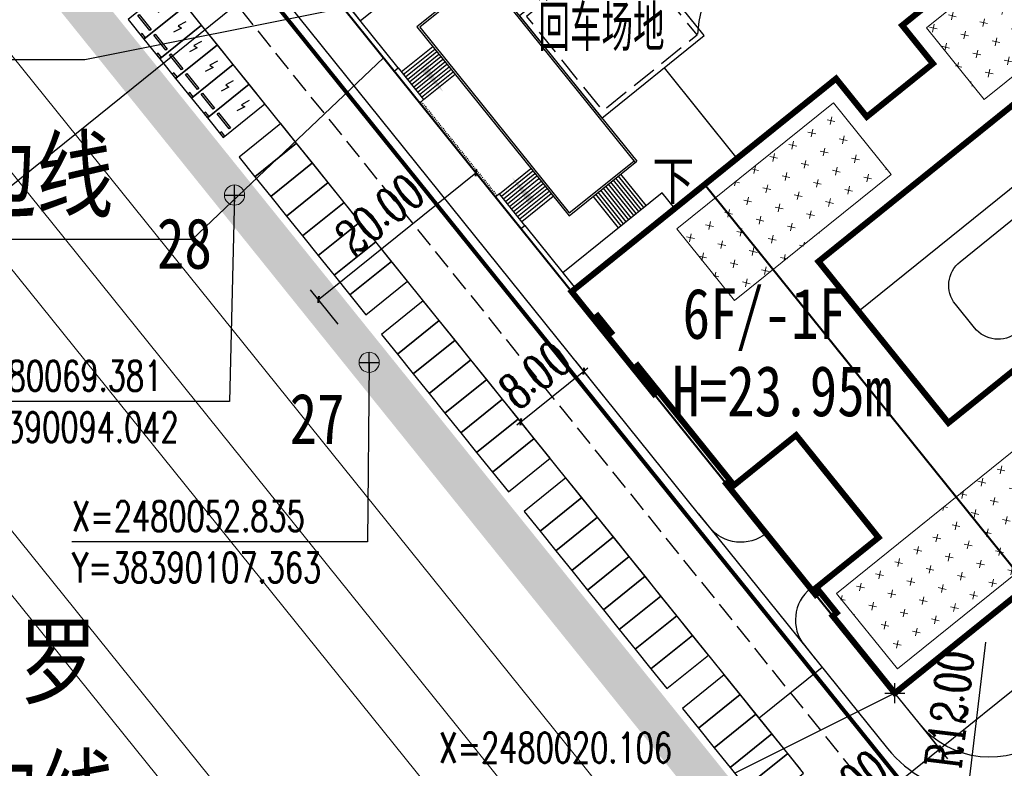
# Model space of a CAD drawing. Extents: x 38389316 to 38391210, y 2479116 to 2480544.
# Tile 30 of 68: x 38390073 to 38390170, y 2480013 to 2480087. Entities that reach past the tile are written whole.
import ezdxf
from ezdxf.enums import TextEntityAlignment as Align

# ---------------------------------------------------------------- set-up
doc = ezdxf.new("R2010")
doc.units = 0
doc.header["$LTSCALE"] = 2
for name, pattern in [('0', [0]), ('CENTER2', [1.125, 0.75, -0.125, 0.125, -0.125]), ('DASH', [0.35, 0.25, -0.1]), ('X2', [10, 8, -2])]:
    doc.linetypes.add(name, pattern=pattern)
doc.layers.get('0').update_dxf_attribs({"linetype": 'CONTINUOUS', "lineweight": 9})
doc.layers.get('Defpoints').update_dxf_attribs({"linetype": 'CONTINUOUS', "lineweight": 9})
for name, color, linetype in [('00-道路', 130, 'CONTINUOUS'), ('DIM_COOR', 3, 'CONTINUOUS'), ('DIM_SYMB', 3, 'CONTINUOUS'), ('DL_道路红线', 7, 'CONTINUOUS'), ('hongxian', 1, 'CONTINUOUS'), ('PUB_TEXT', 7, 'CONTINUOUS'), ('u-road', 4, 'CONTINUOUS'), ('U_室外车位', 3, 'CONTINUOUS'), ('围墙', 7, 'CENTER2'), ('建筑', 31, 'CONTINUOUS'), ('建筑占地', 3, 'CONTINUOUS'), ('建筑轮廓', 2, 'CONTINUOUS'), ('文字', 7, 'CONTINUOUS'), ('校内道路中线', 1, 'CONTINUOUS'), ('道路', 33, 'CONTINUOUS')]:
    doc.layers.add(name, color=color, linetype=linetype)
for name, color, linetype, lineweight in [('尺寸标注', 7, 'CONTINUOUS', 9), ('屋顶绿化线', 126, 'CONTINUOUS', 9), ('建筑控制线', 6, '0', 9), ('规划坐标', 7, 'CONTINUOUS', 9), ('路边线', 5, 'CONTINUOUS', 9)]:
    doc.layers.add(name, color=color, linetype=linetype, lineweight=lineweight)
doc.styles.add('_TCH_DIM', font='SIMPLEX', dxfattribs={"bigfont": 'GBCBIG'})
doc.styles.add('_TCH_LABEL_T3', font='COMPLEX', dxfattribs={"width": 0.7058823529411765, "bigfont": 'GBCBIG'})
doc.styles.add('中等线体', font='txt', dxfattribs={"width": 0.8})
doc.styles.add('宋体', font='txt', dxfattribs={"width": 0.8, "height": 8})
doc.dimstyles.new('_TCH_ARCH_M_M&&1', dxfattribs={"dimtxt": 1.275, "dimasz": 0.5, "dimexe": 1.25, "dimexo": 1.5, "dimgap": 0.6125, "dimtad": 1, "dimzin": 1, "dimdsep": 46, "dimtxsty": '_TCH_LABEL_T3', "dimblk": 'ARCHTICK', "dimcen": 0.09, "dimclrt": 7, "dimazin": 2, "dimtfac": 1, "dimtix": 1, "dimtmove": 2, "dimatfit": 3, "dimfxl": 1, "dimtolj": 1, "dimtzin": 0, "dimarcsym": 0})

# ---------------------------------------------------------------- blocks, each defined once
blk = doc.blocks.new('_ArchTick')
at = {"color": 0, "linetype": 'ByBlock', "const_width": 0.4}
blk.add_lwpolyline([(-0.5, -0.5), (0.5, 0.5)], dxfattribs=at)
blk = doc.blocks.new('*D80')
at = {"layer": 'Defpoints', "color": 0}
for p in [(38390100.47094945, 2480093.28848929), (38390103.38838848, 2480089.664653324), (38390009.91538738, 2480014.412411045)]:
    blk.add_point(p, dxfattribs=at)
at = {"layer": '尺寸标注', "color": 0, "lineweight": -2}
for p, q in [((38390102.44773878, 2480090.833061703), (38390099.6870747, 2480094.262162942)), ((38390006.99794833, 2480018.036247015), (38390100.47094945, 2480093.28848929)), ((38390008.97473767, 2480015.580819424), (38390006.21407358, 2480019.009920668))]:
    blk.add_line(p, q, dxfattribs=at)
at = {"layer": '尺寸标注', "color": 0, "lineweight": -2, "xscale": 0.5, "yscale": 0.5, "zscale": 0.5}
for p, rotation in [((38390100.47094945, 2480093.28848929), 38.83647369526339), ((38390006.99794833, 2480018.036247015), 218.8364736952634)]:
    blk.add_blockref('_ArchTick', p, dxfattribs=dict(at, rotation=rotation))
at = {"layer": '尺寸标注', "color": 7, "insert": (38390052.00992444, 2480057.804450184), "char_height": 3.5, "attachment_point": 5, "rotation": 38.836473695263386, "style": '_TCH_LABEL_T3'}
blk.add_mtext('\\A1;120.00', dxfattribs=at)
blk = doc.blocks.new('*D92')
at = {"layer": 'Defpoints', "color": 0}
for p in [(38390219.45838268, 2480066.045431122), (38390222.7231592, 2480061.990155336), (38390160.57059, 2480018.636699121)]:
    blk.add_point(p, dxfattribs=at)
at = {"layer": '尺寸标注', "color": 0, "lineweight": -2}
for p, q in [((38390220.39903213, 2480064.877022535), (38390223.50703374, 2480061.016481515)), ((38390163.83536652, 2480014.581423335), (38390222.7231592, 2480061.990155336)), ((38390161.51123945, 2480017.468290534), (38390164.61924107, 2480013.607749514))]:
    blk.add_line(p, q, dxfattribs=at)
at = {"layer": '尺寸标注', "color": 0, "lineweight": -2, "xscale": 0.5, "yscale": 0.5, "zscale": 0.5}
for p, rotation in [((38390222.7231592, 2480061.990155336), 38.83646117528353), ((38390163.83536652, 2480014.581423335), 218.8364611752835)]:
    blk.add_blockref('_ArchTick', p, dxfattribs=dict(at, rotation=rotation))
at = {"layer": '尺寸标注', "color": 7, "insert": (38390194.74233776, 2480043.337093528), "char_height": 3.5, "attachment_point": 5, "rotation": 38.836461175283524, "style": '_TCH_LABEL_T3'}
blk.add_mtext('\\A1;75.60', dxfattribs=at)
blk = doc.blocks.new('*D93')
at = {"layer": 'Defpoints', "color": 0}
for p in [(38390161.51108006, 2480017.468487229), (38390163.8353665, 2480014.581423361), (38390145.93229635, 2480004.926486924)]:
    blk.add_point(p, dxfattribs=at)
at = {"layer": '尺寸标注', "color": 0, "lineweight": -2}
for p, q in [((38390162.45172976, 2480016.30007885), (38390164.61924126, 2480013.607749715)), ((38390148.2565828, 2480002.039423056), (38390163.8353665, 2480014.581423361)), ((38390146.87294605, 2480003.758078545), (38390149.04045755, 2480001.065749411))]:
    blk.add_line(p, q, dxfattribs=at)
at = {"layer": '尺寸标注', "color": 0, "lineweight": -2, "xscale": 0.5, "yscale": 0.5, "zscale": 0.5}
for p, rotation in [((38390163.8353665, 2480014.581423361), 38.83647376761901), ((38390148.2565828, 2480002.039423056), 218.836473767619)]:
    blk.add_blockref('_ArchTick', p, dxfattribs=dict(at, rotation=rotation))
at = {"layer": '尺寸标注', "color": 7, "insert": (38390154.32145022, 2480010.452505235), "char_height": 3.5, "attachment_point": 5, "rotation": 38.83647376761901, "style": '_TCH_LABEL_T3'}
blk.add_mtext('\\A1;20.00', dxfattribs=at)
blk = doc.blocks.new('uasiuikahnba')
at = {"layer": '建筑轮廓', "const_width": 0.5999999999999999, "flags": 128}
for points in [[(7.409602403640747e-06, 51.00000278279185), (33.6000073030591, 51.00000278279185), (33.60000742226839, 46.15000272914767), (42.00000730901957, 46.15000270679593), (42.00000742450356, 51.00000273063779), (75.6000074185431, 51.00000268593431), (75.60000724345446, 47.50000278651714), (75.10000730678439, 47.50000278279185), (75.1000073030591, 45.40000276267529), (75.60000731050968, 45.40000276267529), (75.60000729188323, 41.20000274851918), (75.10000727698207, 41.20000267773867), (75.10000727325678, 26.60000271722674), (75.60000729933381, 26.60000271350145), (75.60000729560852, 26.00000271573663), (67.2000292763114, 26.00000270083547), (67.2000292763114, 13.00000271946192), (75.60000737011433, 13.00000271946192), (75.60000737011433, 12.50000271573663), (75.10000738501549, 12.50000270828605), (75.10000737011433, 9.800002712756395), (75.60000729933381, 9.800002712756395), (75.60000735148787, 2.738088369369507e-06), (42.00000730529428, 2.712011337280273e-06)], [(7.301568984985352e-06, 51.00000281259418), (33.60000729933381, 51.00000281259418), (33.60000729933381, 46.1500027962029), (42.00000730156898, 46.1500027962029), (42.00000730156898, 51.00000281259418), (75.60000730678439, 51.00000285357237), (75.60000731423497, 38.00000279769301), (75.10000729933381, 38.00000280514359), (75.10000731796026, 26.60000281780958), (75.60000731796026, 26.60000281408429), (75.60000731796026, 26.00000279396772), (67.20002919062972, 26.00000280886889), (67.20002919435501, 13.00000282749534), (75.60000730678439, 13.00000283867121), (75.60000730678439, 12.50000279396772), (75.10000724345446, 12.50000281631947), (75.10000724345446, 9.800002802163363), (75.6000073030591, 9.800002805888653), (75.60000730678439, 2.790242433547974e-06), (42.00000730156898, 2.793967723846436e-06)], [(75.6000074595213, 26.00000271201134), (75.60000746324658, 13.00000283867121)]]:
    blk.add_lwpolyline(points, dxfattribs=at)
blk.add_lwpolyline([(46.27000755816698, 17.50000410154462), (46.27000764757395, 13.00000409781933), (20.900007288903, 13.00000267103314), (20.90001071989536, 38.00000365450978), (54.70000720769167, 38.00000424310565), (54.70000720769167, 17.50000423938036), (54.70000720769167, 17.50000423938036), (54.70000720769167, 17.50000423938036)], close=True, dxfattribs=at)
blk = doc.blocks.new('*D198')
at = {"layer": 'Defpoints', "color": 0}
for p in [(38390128.60579689, 2480051.96247723), (38390131.50183966, 2480048.365220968), (38390125.27036136, 2480043.3484453)]:
    blk.add_point(p, dxfattribs=at)
at = {"layer": '尺寸标注', "color": 0, "lineweight": -2}
for p, q in [((38390130.56118952, 2480049.533628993), (38390127.82192177, 2480052.936150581)), ((38390122.37431859, 2480046.945701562), (38390128.60579689, 2480051.96247723)), ((38390128.60579689, 2480051.96247723), (38390128.99526623, 2480052.276027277)), ((38390124.32971122, 2480044.516853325), (38390121.59044348, 2480047.919374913)), ((38390122.37431859, 2480046.945701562), (38390121.98484925, 2480046.632151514))]:
    blk.add_line(p, q, dxfattribs=at)
at = {"layer": '尺寸标注', "color": 0, "lineweight": -2, "xscale": 0.5, "yscale": 0.5, "zscale": 0.5}
for p, rotation in [((38390128.60579689, 2480051.96247723), 218.8364953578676), ((38390122.37431859, 2480046.945701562), 38.83649535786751)]:
    blk.add_blockref('_ArchTick', p, dxfattribs=dict(at, rotation=rotation))
at = {"layer": '尺寸标注', "color": 7, "insert": (38390123.76553248, 2480051.596170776), "char_height": 3.5, "attachment_point": 5, "rotation": 38.83649535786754, "style": '_TCH_LABEL_T3'}
blk.add_mtext('\\A1;8.00', dxfattribs=at)
blk = doc.blocks.new('*D215')
at = {"layer": 'Defpoints', "color": 0}
for p in [(38390117.93753003, 2480071.591099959), (38390120.8335728, 2480067.993843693), (38390105.25562495, 2480055.452506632)]:
    blk.add_point(p, dxfattribs=at)
at = {"layer": '尺寸标注', "color": 0, "lineweight": -2}
for p, q in [((38390119.89292266, 2480069.162251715), (38390117.1536549, 2480072.56477331)), ((38390102.35958218, 2480059.049762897), (38390117.93753003, 2480071.591099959)), ((38390104.31497481, 2480056.620914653), (38390101.57570706, 2480060.023436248))]:
    blk.add_line(p, q, dxfattribs=at)
at = {"layer": '尺寸标注', "color": 0, "lineweight": -2, "xscale": 0.5, "yscale": 0.5, "zscale": 0.5}
for p, rotation in [((38390117.93753003, 2480071.591099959), 38.83649536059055), ((38390102.35958218, 2480059.049762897), 218.8364953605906)]:
    blk.add_blockref('_ArchTick', p, dxfattribs=dict(at, rotation=rotation))
at = {"layer": '尺寸标注', "color": 7, "insert": (38390108.42403085, 2480067.462512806), "char_height": 3.5, "attachment_point": 5, "rotation": 38.83649536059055, "style": '_TCH_LABEL_T3'}
blk.add_mtext('\\A1;20.00', dxfattribs=at)
blk = doc.blocks.new('A$C53DE62AB')
at = {"layer": '道路'}
for p, q in [((7579.996341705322, 33000.00163269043), (7579.996337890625, 29000.19058227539)), ((7899.996334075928, 33000.00162506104), (7899.996337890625, 29000.19044113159)), ((8219.996334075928, 33000.00163269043), (8219.996334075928, 29000.19030380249)), ((8539.996337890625, 33000.00162506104), (8539.996341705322, 29000.19016265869)), ((8859.996337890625, 33000.00163269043), (8859.996334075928, 29000.1900177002)), ((9179.996337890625, 33000.00163269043), (9179.996334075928, 29000.18988037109)), ((9499.996334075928, 33000.00162506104), (9499.996334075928, 29000.18973922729)), ((9819.996334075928, 33000.00162887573), (9819.996334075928, 29000.1895980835)), ((10139.99634170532, 33000.00162124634), (10139.99634170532, 29000.1894569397)), ((10459.99633407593, 33000.00162887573), (10459.99633407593, 29000.1893157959)), ((10779.99633407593, 33000.00163269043), (10779.99633789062, 29000.1891784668)), ((11099.99633407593, 33000.00162887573), (11099.99633407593, 29000.1890296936)), ((499.9985542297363, 26500.00163269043), (4500.018997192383, 26500.00163269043)), ((499.9985580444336, 26180.00163269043), (4500.01900100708, 26180.00162887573)), ((499.9985504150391, 25860.00163269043), (4500.018997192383, 25860.00163650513)), ((499.9985580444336, 25540.00163650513), (4500.01900100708, 25540.00163269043)), ((499.9985580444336, 25220.00162506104), (4500.01900100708, 25220.00162506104)), ((499.9985504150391, 24900.00162506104), (4500.019004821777, 24900.00162887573)), ((499.9985542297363, 24580.00162887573), (4500.019008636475, 24580.00162506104)), ((499.9985504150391, 24260.00162887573), (4500.019004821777, 24260.00163269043)), ((499.9985580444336, 23940.00163650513), (4500.01900100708, 23940.00163650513)), ((499.9985580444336, 23620.00163269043), (4500.01900100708, 23620.00163269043)), ((499.9985542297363, 23300.00163650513), (4500.019008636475, 23300.00163269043)), ((499.9985504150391, 22980.00162506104), (4500.019004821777, 22980.00162506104)), ((499.9985580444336, 11020.00164031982), (4500.019035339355, 11020.00163650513)), ((499.9985580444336, 10700.00164031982), (4500.019039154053, 10700.00163269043)), ((499.9985504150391, 10380.00162506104), (4500.01904296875, 10380.00163269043)), ((499.9985580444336, 10060.00163650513), (4500.01904296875, 10060.00163269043)), ((499.9985618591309, 9740.001636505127), (4500.019039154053, 9740.00163269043)), ((499.9985542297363, 9420.001636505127), (4500.019046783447, 9420.001636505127)), ((499.9985580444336, 9100.001636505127), (4500.019046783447, 9100.00163269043)), ((499.9985618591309, 8780.001636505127), (4500.01904296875, 8780.00163269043)), ((499.9985466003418, 7820.001628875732), (4500.019046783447, 7820.00163269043)), ((499.9985580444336, 8460.001640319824), (4500.019050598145, 8460.001636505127)), ((499.9985542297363, 8140.00163269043), (4500.019046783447, 8140.00163269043)), ((499.9985542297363, 7500.00163269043), (4500.019050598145, 7500.001636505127)), ((7579.996341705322, 1000.001636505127), (7579.996337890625, 5000.001625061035)), ((7899.996337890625, 1000.001644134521), (7899.996337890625, 5000.001487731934)), ((8219.996337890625, 1000.00163269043), (8219.996337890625, 5000.001342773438)), ((8539.996334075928, 1000.001636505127), (8539.996334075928, 5000.001205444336)), ((8859.996337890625, 1000.00163269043), (8859.99633026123, 5000.001071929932)), ((9179.996334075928, 1000.00163269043), (9179.996334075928, 5000.000930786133)), ((9499.996334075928, 1000.001644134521), (9499.996341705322, 5000.000789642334)), ((9819.996334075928, 1000.001636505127), (9819.996334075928, 5000.000652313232)), ((10139.99633789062, 1000.001644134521), (10139.99633789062, 5000.000511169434)), ((10459.99633407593, 1000.001636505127), (10459.99633789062, 5000.000370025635)), ((10779.99633789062, 1000.001640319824), (10779.99633789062, 5000.000232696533)), ((11099.99634170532, 1000.001640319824), (11099.99633407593, 5000.000095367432))]:
    blk.add_line(p, q, dxfattribs=at)
for points in [[(499.9985580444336, 27000.00163269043), (500.0257797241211, 35000.00313568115), (-1.220832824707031, 34999.29241943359), (-0.001445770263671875, 27000.00163269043)], [(-0.001445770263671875, 27000.00163269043), (499.9985580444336, 27000.00163269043), (499.9985504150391, 22980.00162506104), (-0.001445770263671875, 22980.00162887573)], [(-0.00138092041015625, 7000.00159072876), (499.9986152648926, 7000.001609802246), (499.9985885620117, 11020.00159454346), (-0.00141143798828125, 11020.00159835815)], [(499.9986152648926, 7000.001609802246), (500.0258750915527, -999.9999084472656), (-1.220733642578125, -999.289192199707), (-0.00138092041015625, 7000.00159072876)]]:
    blk.add_lwpolyline(points, close=True, dxfattribs=at)
for points in [[(13098.77908706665, 33000.18815231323), (13098.77911376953, 35000.18831634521), (500.0255889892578, 35000.00313949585), (500.0189781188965, 33000.19371414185), (13098.77908706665, 33000.18815231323)], [(13098.77345657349, 29000.18815231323), (4500.018989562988, 29000.19194412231), (4500.019054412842, 5000.002964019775), (13099.25671768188, 4999.999229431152)], [(12900.05805969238, 28800.18823623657), (4700.018993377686, 28800.19185256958), (4700.019058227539, 5200.002876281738), (12899.26345443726, 5199.999317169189)], [(12900.06479644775, 29000.19488525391), (12899.25671768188, 5000.005958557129)], [(13100.06479263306, 29000.18814849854), (13099.25671768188, 4999.999229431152)], [(13099.25526428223, -1000.000938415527), (13099.25529098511, 999.9992294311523), (500.0190658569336, 1000.004707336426), (500.0258750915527, -999.9934577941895), (13099.25526428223, -1000.000938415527)]]:
    blk.add_lwpolyline(points, dxfattribs=at)
at = {"layer": '道路', "linetype": 'DASH', "ltscale": 1.5}
for points in [[(-0.001445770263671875, 22980.00162887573), (-0.00141143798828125, 11020.00159835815)], [(199.9985504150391, 22980.00162887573), (199.9985847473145, 11020.00160217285)]]:
    blk.add_lwpolyline(points, dxfattribs=at)
blk = doc.blocks.new('uiiatguaukjb')
at = {"layer": '路边线', "color": 33, "flags": 128}
blk.add_lwpolyline([(38390043.54222564, 2480118.557216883), (38390288.6048822, 2479814.156012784)], dxfattribs=at)
at = {"layer": '路边线', "color": 0, "flags": 128}
for points in [[(38390020.54914191, 2480100.069874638), (38390265.91437417, 2479795.299000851)], [(38390049.05162916, 2480100.097158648), (38390124.30463159, 2480006.625314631)], [(38390017.43402638, 2480097.561976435), (38390262.818184, 2479792.764915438)], [(38390044.37805801, 2480096.334482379), (38390119.63106044, 2480002.862638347)]]:
    blk.add_lwpolyline(points, dxfattribs=at)
blk = doc.blocks.new('*D258')
at = {"layer": 'Defpoints', "color": 0}
for p in [(38390168.00336881, 2480022.165783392), (38390166.59022659, 2480010.249281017)]:
    blk.add_point(p, dxfattribs=at)
at = {"layer": '尺寸标注', "color": 0, "lineweight": -2}
blk.add_line((38390168.35665436, 2480025.144908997), (38390166.59022659, 2480010.249281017), dxfattribs=at)
at = {"layer": '尺寸标注', "color": 0, "lineweight": -2, "xscale": 0.5, "yscale": 0.5, "zscale": 0.5, "rotation": 263.2370497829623}
blk.add_blockref('_ArchTick', (38390166.59022659, 2480010.249281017), dxfattribs=at)
at = {"layer": '尺寸标注', "color": 7, "insert": (38390164.80145627, 2480018.517461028), "char_height": 3.5, "attachment_point": 5, "rotation": 83.2370497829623, "style": '_TCH_LABEL_T3'}
blk.add_mtext('\\A1;R12.00', dxfattribs=at)
blk = doc.blocks.new('A$C378C381B')
at = {"layer": 'U_室外车位', "color": 143}
for p, q in [((2.499992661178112, 5.300010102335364, 2.806774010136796e-07), (-6.407499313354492e-07, 5.300011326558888, -1.147853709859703e-07)), ((-6.407499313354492e-07, 5.300011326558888, -1.147853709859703e-07), (1.452863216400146e-06, 1.154933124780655e-05, -2.669580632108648e-07)), ((2.49999475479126, 1.032697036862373e-05, 1.285047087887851e-07), (2.499992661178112, 5.300010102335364, 2.806774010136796e-07)), ((1.264402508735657, 4.283698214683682, 5.604466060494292e-08), (1.106551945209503, 3.451464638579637, 7.179981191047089e-09)), ((1.106551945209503, 3.451464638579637, 7.179981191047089e-09), (1.480961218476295, 3.563287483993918, 6.961676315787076e-08)), ((1.480961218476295, 3.563287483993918, 6.961676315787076e-08), (1.2959955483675, 2.708613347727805, 1.581855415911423e-08)), ((0.3000002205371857, 1.000011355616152, -1.907907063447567e-07), (0.3000001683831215, 1.160011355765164, -1.861968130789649e-07)), ((0.3000001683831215, 1.160011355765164, -1.861968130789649e-07), (2.199995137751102, 1.160010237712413, 1.143548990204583e-07)), ((2.199995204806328, 1.000010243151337, 1.097610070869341e-07), (0.3000002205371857, 1.000011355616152, -1.907907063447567e-07)), ((2.199995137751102, 1.160010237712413, 1.143548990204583e-07), (2.199995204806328, 1.000010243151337, 1.097610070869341e-07)), ((1.452863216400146e-06, 1.154933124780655e-05, -2.669580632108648e-07), (2.49999475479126, 1.032697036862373e-05, 1.285047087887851e-07)), ((2.499994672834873, 0.2125166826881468, 1.346061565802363e-07), (1.959996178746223, 0.2125170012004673, 4.918620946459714e-08)), ((1.959996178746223, 0.2125170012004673, 4.918620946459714e-08), (1.959996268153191, 1.040520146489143e-05, 4.308475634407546e-08)), ((1.959996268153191, 1.040520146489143e-05, 4.308475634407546e-08), (2.49999475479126, 1.008668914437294e-05, 1.285047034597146e-07)), ((2.49999475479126, 1.008668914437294e-05, 1.285047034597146e-07), (2.499994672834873, 0.2125166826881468, 1.346061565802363e-07))]:
    blk.add_line(p, q, dxfattribs=at)
blk = doc.blocks.new('A$C76C23CDA')
at = {"layer": '屋顶绿化线'}
h = blk.add_hatch(dxfattribs=at)
h.set_pattern_fill('CROSS', color=256, style=0)
h.set_pattern_definition([(218.8372845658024, (31458374325.48742, 22143120606.47964), (-2232.089878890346, 241.0130132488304), [793.75, -2381.25]), (128.8372845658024, (31458374265.23417, 22143120048.45717), (241.0130132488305, 2232.089878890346), [793.75, -2381.25])])
h.paths.add_polyline_path([(10300.00128555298, 38500.00007629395), (30200.00128555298, 38500.00006866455), (30200.00128936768, 47600.00140762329), (10300.00128936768, 47600.00141906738)])
h.paths.add_polyline_path([(42000.00129318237, 47600.0013999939), (71900.00129318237, 47600.00138092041), (71900.00128555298, 38500.00129318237), (42000.00128555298, 38500.00131225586)])
edge = h.paths.add_edge_path()
edge.add_line((30200.00126647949, 0.001354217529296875), (0.001199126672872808, 0.00137333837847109))
edge.add_line((0.001201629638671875, 0.001373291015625), (0.001207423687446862, 9600.00141614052))
edge.add_line((0.0012054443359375, 9600.001419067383), (30200.00127279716, 9600.001399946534))
edge.add_line((30200.00127410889, 9600.001399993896), (30200.00126831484, 0.001357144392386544))
h.paths.add_polyline_path([(71900.00120162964, 0.001331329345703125), (42000.00126266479, 0.00136566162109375), (42000.00138473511, 9600.000858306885), (55800.00126647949, 9600.000675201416), (55800.00126647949, 11200.00004959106), (71900.00120162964, 11200.00003814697)])
for points in [[(10300.00128555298, 38500.00007629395), (30200.00128555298, 38500.00006866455), (30200.00128936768, 47600.00140762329), (10300.00128936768, 47600.00141906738)], [(42000.00129318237, 47600.0013999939), (71900.00129318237, 47600.00138092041), (71900.00128555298, 38500.00129318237), (42000.00128555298, 38500.00131225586)], [(30200.00126647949, 0.001354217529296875), (0.001201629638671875, 0.001373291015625), (0.0012054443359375, 9600.001419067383), (30200.00127410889, 9600.001399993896)]]:
    blk.add_lwpolyline(points, close=True, dxfattribs=at)

msp = doc.modelspace()

# ---------------------------------------------------------------- linework, layer by layer
at = {"layer": 'DIM_COOR', "color": 3}
for p, q in [((38390104.83035231, 2480087.873288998), (38390079.21774511, 2480082.776581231)), ((38390079.21774511, 2480082.776581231), (38390049.95774511, 2480082.776581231)), ((38390094.04193885, 2480068.38103886), (38390094.04193862, 2480070.38103886)), ((38390093.04193874, 2480069.381038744), (38390095.04193874, 2480069.381038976)), ((38390094.04193874, 2480069.38103886), (38390093.55612889, 2480048.958946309)), ((38390107.36294077, 2480051.835040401), (38390107.36294054, 2480053.835040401)), ((38390106.36294066, 2480052.835040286), (38390108.36294066, 2480052.835040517)), ((38390107.36294066, 2480052.835040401), (38390107.21802695, 2480035.077048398)), ((38390093.55612889, 2480048.958946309), (38390063.85612889, 2480048.958942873)), ((38390107.21802695, 2480035.077048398), (38390077.95802695, 2480035.077045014)), ((38390159.38802346, 2480019.105600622), (38390159.38802346, 2480021.105600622)), ((38390159.38802346, 2480020.105600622), (38390143.56076327, 2480012.177762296)), ((38390158.38802346, 2480020.105600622), (38390160.38802346, 2480020.105600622))]:
    msp.add_line(p, q, dxfattribs=at)
at = {"layer": 'DIM_SYMB', "color": 3}
for points in [[(38390116.34190209, 2480092.008578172, 0, 0, 0), (38390109.28702576, 2480086.327484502, 0, 0, 0), (38390114.71765583, 2480079.577034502, 0, 0.8000000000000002, 0), (38390112.83718641, 2480081.914519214, 0, 0, 0)], [(38390134.23238476, 2480070.465102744, 0, 0, 0), (38390126.84391586, 2480064.516248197, 0, 0, 0), (38390121.52245558, 2480071.125967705, 0, 0.8000000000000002, 0), (38390123.40379319, 2480068.789181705, 0, 0, 0)]]:
    msp.add_lwpolyline(points, format="xyseb", dxfattribs=at)
at = {"layer": 'DIM_SYMB', "color": 0, "flags": 128}
msp.add_lwpolyline([(38390108.77839129, 2480082.967509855), (38390089.84492759, 2480064.984383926), (38390049.4344453, 2480064.984386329)], dxfattribs=at)
at = {"layer": 'DL_道路红线', "color": 192, "ltscale": 10, "const_width": 2, "flags": 128}
msp.add_lwpolyline([(38390535.71809786, 2479532.322219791, 0.05039616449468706), (38390380.84824352, 2479727.723447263), (38390330.42036171, 2479779.634821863, -0.02327325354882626), (38390295.89320376, 2479818.656459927), (38390076.90180441, 2480090.670494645, -0.0002298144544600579), (38390076.06064119, 2480091.716305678)], format="xyb", dxfattribs=at)
at = {"layer": 'hongxian', "linetype": 'CENTER2', "ltscale": 10, "const_width": 4, "flags": 128}
msp.add_lwpolyline([(38389966.08791236, 2480297.513024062), (38389982.19415643, 2480307.878955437), (38390039.80371582, 2480329.657501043), (38390097.30690628, 2480350.050039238), (38390150.37291648, 2480261.891045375), (38390169.45492014, 2480230.190047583), (38390225.75093096, 2480136.667054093), (38390227.5069313, 2480133.748054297), (38390226.01393188, 2480128.736054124), (38390226.93893299, 2480119.097054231), (38390228.38393404, 2480110.104054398), (38390230.94493503, 2480101.453054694), (38390234.61993564, 2480096.196055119), (38390238.65393594, 2480093.641055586), (38390242.01493606, 2480092.599055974), (38390245.37693617, 2480091.557056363), (38390249.47593626, 2480090.840056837), (38390253.78993635, 2480090.086057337), (38390269.49193937, 2480064.000059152), (38390280.51694148, 2480045.682060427), (38390276.00394174, 2480043.512059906), (38390221.51294477, 2480017.314053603), (38390188.02994663, 2480001.170049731), (38390166.80994782, 2479990.939047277), (38390162.40994806, 2479988.818046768), (38390159.8819482, 2479987.599046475), (38390107.36294066, 2480052.835040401), (38390094.04193874, 2480069.38103886), (38390061.046934, 2480110.365035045), (38389963.40091997, 2480231.654023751), (38389962.26091981, 2480233.069023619), (38389954.38891819, 2480247.060022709), (38389951.69091637, 2480262.793022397), (38389951.79091632, 2480263.303022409), (38389953.31391542, 2480271.057022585), (38389955.42191418, 2480281.786022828), (38389957.69691379, 2480285.140023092), (38389959.80291343, 2480288.246023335)], close=True, dxfattribs=at)
at = {"layer": 'u-road', "flags": 128}
for points in [[(38390133.73482706, 2480032.834483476), (38389977.89091136, 2480226.41279548)], [(38390150.04076181, 2480012.580402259), (38390133.73620741, 2480032.8327689)], [(38390152.19620536, 2480022.660351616), (38390145.96486428, 2480017.643742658)]]:
    msp.add_lwpolyline(points, dxfattribs=at)
for points in [[(38390139.96629843, 2480037.851278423), (38390066.59694833, 2480128.985413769, -0.4142137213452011), (38390068.41901646, 2480145.857883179), (38390095.25229847, 2480167.460527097)], [(38390139.96599255, 2480037.851625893), (38390158.65681262, 2480014.639702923, 0.4141974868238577), (38390175.52893629, 2480012.818814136), (38390180.97908916, 2480017.20692027)], [(38390146.65789078, 2480035.918048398), (38390146.65787303, 2480035.918034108, -0.4142135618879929), (38390141.03371698, 2480036.525379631), (38390139.96765224, 2480037.849564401)], [(38390151.0476, 2480030.46548451), (38390151.04758225, 2480030.465470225, 0.4142135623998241), (38390150.44023673, 2480024.841314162), (38390151.50630147, 2480023.517129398)]]:
    msp.add_lwpolyline(points, format="xyb", dxfattribs=at)
at = {"layer": 'U_室外车位'}
for points in [[(38390094.49013606, 2480073.129600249), (38390096.05789516, 2480071.182260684), (38390100.18625505, 2480074.505909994), (38390098.61849593, 2480076.453249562)], [(38390096.05789516, 2480071.182260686), (38390097.62565427, 2480069.234921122), (38390101.75401415, 2480072.558570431), (38390100.18625504, 2480074.505909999)], [(38390097.62565427, 2480069.234921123), (38390099.19341337, 2480067.287581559), (38390103.32177325, 2480070.611230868), (38390101.75401414, 2480072.558570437)], [(38390099.19341337, 2480067.287581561), (38390100.76117247, 2480065.340241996), (38390104.88953236, 2480068.663891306), (38390103.32177325, 2480070.611230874)], [(38390100.76117247, 2480065.340241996), (38390102.32893158, 2480063.392902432), (38390106.45729146, 2480066.716551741), (38390104.88953235, 2480068.663891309)], [(38390102.32893158, 2480063.392902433), (38390103.89669068, 2480061.445562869), (38390108.02505057, 2480064.769212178), (38390106.45729145, 2480066.716551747)], [(38390103.89669068, 2480061.445562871), (38390105.46444979, 2480059.498223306), (38390109.59280967, 2480062.821872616), (38390108.02505056, 2480064.769212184)], [(38390105.46444979, 2480059.498223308), (38390107.03220889, 2480057.550883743), (38390111.16056877, 2480060.874533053), (38390109.59280966, 2480062.821872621)], [(38390108.59987947, 2480055.603472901), (38390110.16763857, 2480053.656133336), (38390114.29599845, 2480056.979782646), (38390112.72823934, 2480058.927122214)], [(38390110.16763857, 2480053.656133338), (38390111.73539767, 2480051.708793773), (38390115.86375756, 2480055.032443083), (38390114.29599845, 2480056.979782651)], [(38390111.73539767, 2480051.708793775), (38390113.30315678, 2480049.761454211), (38390117.43151666, 2480053.08510352), (38390115.86375755, 2480055.032443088)], [(38390113.30315678, 2480049.761454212), (38390114.87091588, 2480047.814114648), (38390118.99927577, 2480051.137763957), (38390117.43151665, 2480053.085103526)], [(38390114.87091588, 2480047.814114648), (38390116.43867499, 2480045.866775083), (38390120.56703487, 2480049.190424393), (38390118.99927576, 2480051.137763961)], [(38390116.43867499, 2480045.866775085), (38390118.00643409, 2480043.919435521), (38390122.13479397, 2480047.24308483), (38390120.56703486, 2480049.190424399)], [(38390118.00643409, 2480043.919435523), (38390119.57419319, 2480041.972095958), (38390123.70255308, 2480045.295745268), (38390122.13479397, 2480047.243084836)], [(38390119.57419319, 2480041.97209596), (38390121.1419523, 2480040.024756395), (38390125.27031218, 2480043.348405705), (38390123.70255307, 2480045.295745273)], [(38390122.7097114, 2480038.077416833), (38390124.27747051, 2480036.130077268), (38390128.40583039, 2480039.453726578), (38390126.83807128, 2480041.401066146)], [(38390124.27747051, 2480036.130077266), (38390125.84522962, 2480034.182737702), (38390129.9735895, 2480037.506387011), (38390128.40583039, 2480039.453726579)], [(38390125.84522962, 2480034.182737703), (38390127.41298872, 2480032.235398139), (38390131.54134861, 2480035.559047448), (38390129.97358949, 2480037.506387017)], [(38390127.41298872, 2480032.235398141), (38390128.98074783, 2480030.288058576), (38390133.10910771, 2480033.611707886), (38390131.5413486, 2480035.559047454)], [(38390128.98054472, 2480030.287895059), (38390130.54830382, 2480028.340555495), (38390134.6766637, 2480031.664204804), (38390133.10890459, 2480033.611544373)], [(38390130.54805854, 2480028.340860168), (38390132.11581764, 2480026.393520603), (38390136.24417753, 2480029.717169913), (38390134.67641842, 2480031.664509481)], [(38390132.11581765, 2480026.393520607), (38390133.68357676, 2480024.446181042), (38390137.81193664, 2480027.769830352), (38390136.24417753, 2480029.71716992)], [(38390133.68357676, 2480024.446181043), (38390135.25133586, 2480022.498841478), (38390139.37969574, 2480025.822490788), (38390137.81193663, 2480027.769830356)], [(38390135.25133587, 2480022.49884148), (38390136.81909497, 2480020.551501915), (38390140.94745485, 2480023.875151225), (38390139.37969574, 2480025.822490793)], [(38390138.38685408, 2480018.604162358), (38390139.95461319, 2480016.656822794), (38390144.08297307, 2480019.980472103), (38390142.51521396, 2480021.927811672)], [(38390139.95461319, 2480016.656822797), (38390141.52237229, 2480014.709483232), (38390145.65073217, 2480018.033132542), (38390144.08297306, 2480019.98047211)], [(38390141.52237229, 2480014.709483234), (38390143.09013139, 2480012.76214367), (38390147.21849128, 2480016.085792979), (38390145.65073217, 2480018.033132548)], [(38390143.09013139, 2480012.762143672), (38390144.6578905, 2480010.814804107), (38390148.78625038, 2480014.138453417), (38390147.21849127, 2480016.085792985)], [(38390144.6578905, 2480010.814804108), (38390146.2256496, 2480008.867464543), (38390150.35400949, 2480012.191113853), (38390148.78625038, 2480014.138453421)]]:
    msp.add_lwpolyline(points, close=True, dxfattribs=at)
at = {"layer": '围墙', "linetype": 'DASH', "ltscale": 6, "const_width": 0.2, "flags": 128}
msp.add_lwpolyline([(38390104.82848503, 2480087.873663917), (38390127.40402057, 2480059.832731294)], dxfattribs=at)
at = {"layer": '建筑', "color": 152, "linetype": 'DASH', "ltscale": 10, "const_width": 0.2, "flags": 128}
msp.add_lwpolyline([(38390127.40398444, 2480059.832776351), (38390140.56812982, 2480070.430666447), (38390172.55077148, 2480030.705225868), (38390159.38666258, 2480020.107291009)], close=True, dxfattribs=at)
at = {"layer": '建筑占地', "color": 6, "flags": 128}
for points in [[(38390072.84539653, 2480127.599659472), (38390104.82803832, 2480087.874218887), (38390131.00009309, 2480108.945135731), (38390127.95860665, 2480112.722947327), (38390134.50162043, 2480117.99067651), (38390137.49770365, 2480114.26926015), (38390157.1721481, 2480130.016052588), (38390179.74813052, 2480101.974565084), (38390160.1190893, 2480086.171377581), (38390163.16057577, 2480082.393565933), (38390156.61756213, 2480077.125836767), (38390153.57607555, 2480080.903648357), (38390127.40402056, 2480059.832731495), (38390159.38666231, 2480020.107290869), (38390185.55871733, 2480041.178207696), (38390182.51723076, 2480044.956019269), (38390189.06024449, 2480050.223748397), (38390192.10173102, 2480046.445936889), (38390218.27379343, 2480067.516856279), (38390131.73252605, 2480175.009227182), (38390105.56046525, 2480153.938305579), (38390108.60195173, 2480150.160494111), (38390102.05893802, 2480144.892764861), (38390099.01745149, 2480148.670576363)], [(38390178.16393691, 2480084.009587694), (38390151.83609911, 2480062.813252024), (38390164.69186693, 2480046.845182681), (38390171.25824839, 2480052.131724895), (38390174.08024697, 2480048.626537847), (38390193.84170658, 2480064.53633456)]]:
    msp.add_lwpolyline(points, close=True, dxfattribs=at)
at = {"layer": '建筑控制线', "linetype": 'X2', "const_width": 0.4, "flags": 128}
msp.add_lwpolyline([(38390169.891433, 2479999.085649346), (38390119.04712757, 2480062.241442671), (38390105.7259722, 2480078.78763565), (38390072.7310782, 2480119.771503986), (38389979.44459587, 2480235.645417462)], dxfattribs=at)
at = {"layer": '建筑控制线', "color": 192, "linetype": 'X2', "ltscale": 0.2, "const_width": 0.4, "flags": 128}
msp.add_lwpolyline([(38390333.72594456, 2479797.91329138, -0.01831319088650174), (38390307.57726123, 2479828.06298962), (38390088.58586188, 2480100.077024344, -5.611471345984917e-06), (38390088.56552255, 2480100.102288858)], format="xyb", dxfattribs=at)
at = {"layer": '校内道路中线', "color": 10, "linetype": 'DASH', "ltscale": 4, "flags": 128}
msp.add_lwpolyline([(38390311.84901788, 2479817.972346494), (38389981.00654525, 2480228.921096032)], dxfattribs=at)
at = {"layer": '规划坐标', "color": 7, "linetype": 'Continuous'}
for centre in [(38390094.04200001, 2480069.381000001), (38390107.36300002, 2480052.835)]:
    msp.add_circle(centre, 1, dxfattribs=at)
at = {"layer": '道路', "color": 3, "linetype": 'DASH', "ltscale": 5, "flags": 128}
msp.add_lwpolyline([(38390139.89719952, 2480085.29663687, -0.2134217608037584), (38390144.35572056, 2480094.021405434), (38390150.24110539, 2480098.759682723)], format="xyb", dxfattribs=at)
at = {"layer": '道路'}
msp.add_lwpolyline([(38390132.36988881, 2480095.284108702), (38390122.24379614, 2480087.131670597), (38390130.39623424, 2480077.005577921), (38390140.52232689, 2480085.158016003)], close=True, dxfattribs=at)
at = {"layer": '道路', "color": 3, "linetype": 'DASH', "ltscale": 5, "flags": 128}
msp.add_lwpolyline([(38390132.29397902, 2480094.581088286), (38390122.94681655, 2480087.055760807), (38390130.47214403, 2480077.708598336), (38390139.81930648, 2480085.233925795)], close=True, dxfattribs=at)
at = {"layer": '道路', "flags": 128}
for points in [[(38390136.55016163, 2480081.960056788), (38390143.76211154, 2480073.002502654)], [(38390155.78727574, 2480057.906295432), (38390182.1154136, 2480079.102265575)], [(38390164.56667164, 2480047.001149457), (38390190.89458308, 2480068.196937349)]]:
    msp.add_lwpolyline(points, dxfattribs=at)
for points in [[(38390165.84546006, 2480062.794334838), (38390175.19272801, 2480070.319531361, -0.4142135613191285), (38390179.41084412, 2480069.864013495), (38390181.29214326, 2480067.527196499, -0.4142135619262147), (38390180.8366254, 2480063.309080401), (38390171.48935752, 2480055.783883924, -0.4142135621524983), (38390167.27124141, 2480056.239401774), (38390165.38994227, 2480058.576218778, -0.4142135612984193), (38390165.84546013, 2480062.79433489), (38390165.84546006, 2480062.794334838)], [(38390179.11662439, 2480019.520343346), (38390174.44262951, 2480015.757241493, -0.4142135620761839), (38390161.78824341, 2480017.123445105), (38390159.38667978, 2480020.106329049)]]:
    msp.add_lwpolyline(points, format="xyb", dxfattribs=at)

# ---------------------------------------------------------------- block references
at = {"layer": 'U_室外车位', "color": 143, "extrusion": (5.62953099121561e-08, -1.577568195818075e-07, 0.9999999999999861), "rotation": 308.8366803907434}
for p in [(38390083.5157364, 2480086.760899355, 1.76993087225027), (38390085.0834955, 2480084.813559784, 1.769931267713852), (38390086.65124684, 2480082.866222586, 1.769931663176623), (38390088.21900593, 2480080.918883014, 1.769932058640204), (38390089.78675729, 2480078.971545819, 1.769932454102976), (38390091.35451639, 2480077.024206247, 1.769932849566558)]:
    msp.add_blockref('A$C378C381B', p, dxfattribs=at)
at = {"layer": '屋顶绿化线', "xscale": 0.001, "yscale": 0.001, "zscale": 0.001, "rotation": 38.83728439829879}
msp.add_blockref('A$C76C23CDA', (38390159.64478853, 2480022.497571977), dxfattribs=at)
at = {"layer": '建筑轮廓', "xscale": -1, "rotation": 38.83726970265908}
msp.add_blockref('uasiuikahnba', (38390218.27379343, 2480067.516856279), dxfattribs=at)
at = {"layer": '路边线', "color": 0}
msp.add_blockref('uiiatguaukjb', (0, 0), dxfattribs=at)
at = {"layer": '道路', "xscale": 0.001, "yscale": 0.001, "zscale": 0.001, "rotation": 38.83646733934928}
msp.add_blockref('A$C53DE62AB', (38390126.77748225, 2480060.612116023), dxfattribs=at)

# ---------------------------------------------------------------- texts
at = {"layer": '00-道路', "color": 7, "linetype": 'Continuous', "ltscale": 2.5, "style": '宋体', "width": 0.8}
msp.add_text('罗', height=7, dxfattribs=at).set_placement((38390072.78177546, 2480019.775861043))
at = {"layer": 'DIM_SYMB', "color": 0, "style": '宋体', "width": 0.8}
for p in [(38390066.78903171, 2480067.916805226), (38390067.00325409, 2480006.708219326)]:
    msp.add_text('围墙边线', height=7, dxfattribs=at).set_placement(p, align=Align.CENTER)
at = {"layer": 'PUB_TEXT', "color": 7}
for s, height, style, width, p in [('下', 3.79746835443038, '宋体', 0.8, (38390135.40074514, 2480068.905812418)), ('X=2480069.381', 2.975, '_TCH_DIM', 0.7058823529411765, (38390063.85612877, 2480050.008942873)), ('Y=38390094.042', 2.975, '_TCH_DIM', 0.7058823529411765, (38390063.85612935, 2480044.933942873)), ('X=2480052.835', 2.975, '_TCH_DIM', 0.7058823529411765, (38390077.95802683, 2480036.127045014)), ('Y=38390107.363', 2.975, '_TCH_DIM', 0.7058823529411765, (38390077.95802741, 2480031.052045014))]:
    msp.add_text(s, height=height, rotation=6.626585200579e-06, dxfattribs=dict(at, style=style, width=width)).set_placement(p)
at = {"layer": 'PUB_TEXT', "color": 7, "style": '_TCH_DIM', "width": 0.7058823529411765}
msp.add_text('X=2480020.106', height=2.975, dxfattribs=at).set_placement((38390114.30076327, 2480013.227762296))
at = {"layer": '文字', "style": '中等线体'}
for s, height, width, p in [('回车场地', 4, 0.6, (38390124.12440503, 2480084.071657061)), ('/-1F', 5, 0.8, (38390143.68486555, 2480055.16013881)), ('6F', 5, 0.8, (38390138.38423725, 2480055.16013881)), ('H=23.95m', 5, 0.8, (38390137.35999601, 2480047.501779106))]:
    msp.add_text(s, height=height, dxfattribs=dict(at, width=width)).set_placement(p)
at = {"layer": '规划坐标', "color": 7, "linetype": 'Continuous', "style": '宋体', "width": 0.8}
for s, p in [('28', (38390089.08665846, 2480064.555733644)), ('27', (38390102.21888711, 2480047.25622676))]:
    msp.add_text(s, height=5, dxfattribs=at).set_placement(p, align=Align.MIDDLE)

# ---------------------------------------------------------------- dimensions: what is measured, and where the dimension line sits
at = {"layer": '尺寸标注', "color": 3}
for base, p1, p2, angle, picture, middle in [((38390100.47094945, 2480093.28848929), (38390009.91538738, 2480014.412411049), (38390103.38838848, 2480089.664653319), 38.83647369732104, '*D80', (38390052.00992444, 2480057.804450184)), ((38390222.7231592, 2480061.990155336), (38390160.57059, 2480018.636699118), (38390219.45838268, 2480066.04543112), 38.83646117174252, '*D92', (38390194.74233776, 2480043.337093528)), ((38390163.8353665, 2480014.581423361), (38390145.93229635, 2480004.926486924), (38390161.51108006, 2480017.468487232), 38.8364737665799, '*D93', (38390154.32145022, 2480010.452505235))]:
    dim = msp.add_linear_dim(base=base, p1=p1, p2=p2, angle=angle, dimstyle='_TCH_ARCH_M_M&&1', override={"dimtxt": 3.5, "dimgap": 1}, dxfattribs=at)
    dim.commit()
    dim.dimension.update_dxf_attribs({"geometry": picture, "text_midpoint": middle, "dimtype": 129})
for p1, p2, distance, picture, middle in [((38390105.25562496, 2480055.452506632), (38390120.8335728, 2480067.993843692), 4.618150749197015, '*D215', (38390108.42403085, 2480067.462512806)), ((38390125.27036136, 2480043.348445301), (38390131.50183966, 2480048.365220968), 4.618150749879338, '*D198', (38390123.76553248, 2480051.596170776))]:
    dim = msp.add_aligned_dim(p1=p1, p2=p2, distance=distance, dimstyle='_TCH_ARCH_M_M&&1', override={"dimtxt": 3.5, "dimgap": 1}, dxfattribs=at)
    dim.commit()
    dim.dimension.update_dxf_attribs({"geometry": picture, "text_midpoint": middle})
dim = msp.add_radius_dim(center=(38390168.00336881, 2480022.165783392), mpoint=(38390166.59022659, 2480010.249281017), dimstyle='_TCH_ARCH_M_M&&1', override={"dimtxt": 3.5, "dimexe": 3, "dimexo": 3, "dimgap": 1, "dimtmove": 0}, dxfattribs=at)
dim.commit()
dim.dimension.update_dxf_attribs({"geometry": '*D258', "text_midpoint": (38390167.5323214, 2480018.193615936), "dimtype": 132})

doc.saveas('drawing.dxf')
